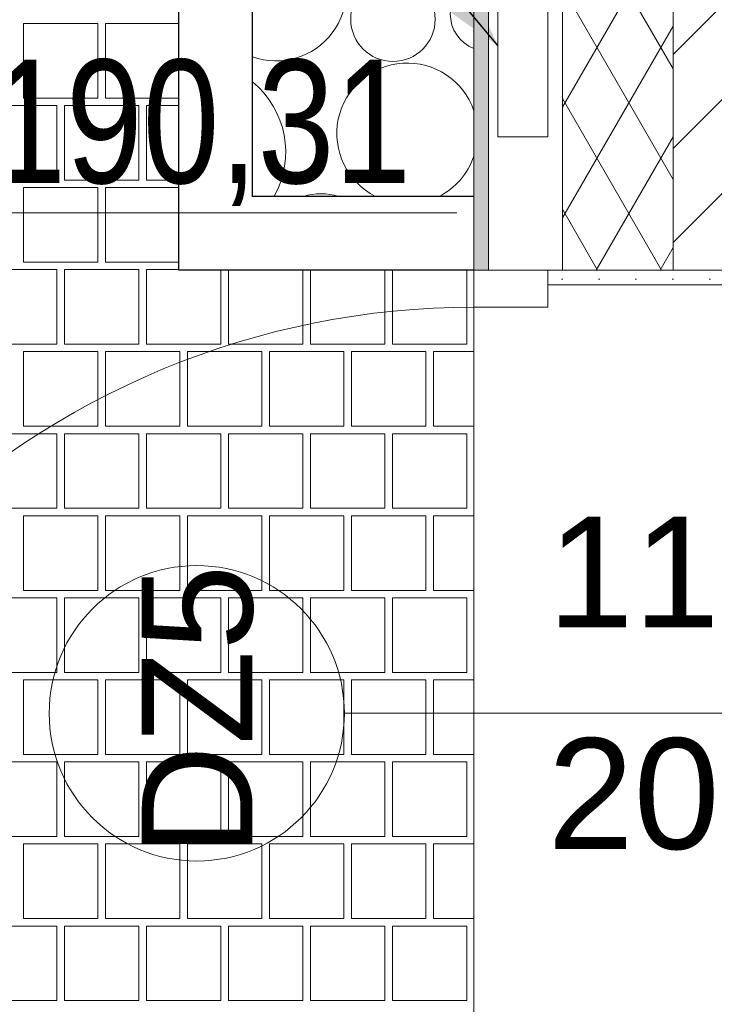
# Model space of a CAD drawing. Header units: millimetres. Extents: x -126271 to -88962, y -179170 to 5194.
# Tile 18 of 66: x -122935 to -121994, y -97371 to -96037. Entities that reach past the tile are written whole.
import ezdxf

# ---------------------------------------------------------------- set-up
doc = ezdxf.new("R2010")
doc.units = ezdxf.units.MM
doc.header["$MEASUREMENT"] = 0
for name, color, linetype, lineweight in [('Nowe_0_Nr_pióra__21', 7, 'Continuous', 20), ('Nowe_2D - Rysunki i Obrazki_Nr_pióra__22', 8, 'Continuous', 25), ('Nowe_Drzwi Archicad_Nr_pióra__3', 7, 'Continuous', 13), ('Nowe_Konstrukcja - Ściany zew_Nr_pióra__21', 7, 'Continuous', 20), ('Nowe_Konstrukcja - Ściany zew_Nr_pióra__3', 7, 'Continuous', 13), ('Nowe_Tabelka_Nr_pióra__3', 7, 'Continuous', 13), ('Nowe_Wymiarowanie - Ogólne_Nr_pióra__42', 8, 'Continuous', 25), ('Nowe_Znaczniki drzwi Archicada_Nr_pióra__2', 8, 'Continuous', 15), ('Nowe_Znaczniki drzwi Archicada_Nr_pióra__7', 7, 'Continuous', 35)]:
    doc.layers.add(name, color=color, linetype=linetype, lineweight=lineweight)
for name, color, linetype, lineweight, true_color in [('Nowe_2D - Rysunki i Obrazki_Nr_pióra__105', 7, 'Continuous', 13, 0xcccccc), ('Nowe_2D - Rysunki i Obrazki_Nr_pióra__61', 7, 'Continuous', 18, 0x6a6a6a), ('Nowe_Konstrukcja - Ściany zew_Nr_pióra__105', 7, 'Continuous', 13, 0xcccccc), ('Nowe_Konstrukcja - Ściany zew_Nr_pióra__23', 7, 'Continuous', 13, 0x858585), ('Nowe_Opisy - Etykiety_Nr_pióra__81', 7, 'Continuous', 13, 0x6a6a6a), ('Nowe_Wymiarowanie - Ogólne_Nr_pióra__81', 7, 'Continuous', 13, 0x6a6a6a), ('Nowe_Znaczniki drzwi Archicada_Nr_pióra__81', 7, 'Continuous', 13, 0x6a6a6a)]:
    doc.layers.add(name, color=color, linetype=linetype, lineweight=lineweight, true_color=true_color)
for name, color, linetype in [('Nowe_Konstrukcja - Ściany zew', 7, 'Continuous'), ('Nowe_Wymiarowanie - Ogólne', 7, 'Continuous'), ('Nowe_Znaczniki drzwi Archicada', 7, 'Continuous')]:
    doc.layers.add(name, color=color, linetype=linetype)
doc.styles.add('STYL_AUTOMATYCZNY_1', font='arial.ttf')
doc.styles.add('STYL_AUTOMATYCZNY_3', font='arial.ttf', dxfattribs={"width": 0.8})
doc.dimstyles.new('STYL_AUTOMATYCZNY__2', dxfattribs={"dimtxt": 150, "dimasz": 47.5, "dimexe": 0.18, "dimexo": 0.0625, "dimgap": 0, "dimtad": 1, "dimtih": 1, "dimtoh": 1, "dimdec": 0, "dimlfac": 0.1, "dimzin": 0, "dimdsep": 46, "dimtxsty": 'STYL_AUTOMATYCZNY_1', "dimblk": 'ARROWHEAD_6', "dimblk1": 'ARROWHEAD_6', "dimblk2": 'ARROWHEAD_6', "dimcen": 0.09, "dimse1": 1, "dimse2": 1, "dimclrd": 256, "dimclre": 256, "dimclrt": 8, "dimazin": 0, "dimtfac": 1, "dimtdec": 4, "dimtmove": 2, "dimatfit": 3, "dimfxl": 0, "dimtolj": 1, "dimtzin": 0, "dimarcsym": 0})
doc.dimstyles.new('STYL_AUTOMATYCZNY__3', dxfattribs={"dimtxt": 150, "dimasz": 47.5, "dimexe": 0.18, "dimexo": 0.0625, "dimgap": 0, "dimtad": 1, "dimdec": 0, "dimlfac": 0.1, "dimzin": 0, "dimdsep": 46, "dimtxsty": 'STYL_AUTOMATYCZNY_1', "dimblk": 'ARROWHEAD_6', "dimblk1": 'ARROWHEAD_6', "dimblk2": 'ARROWHEAD_6', "dimcen": 0.09, "dimse1": 1, "dimse2": 1, "dimclrd": 256, "dimclre": 256, "dimclrt": 8, "dimazin": 0, "dimtfac": 1, "dimtdec": 4, "dimtmove": 0, "dimatfit": 3, "dimfxl": 0, "dimtolj": 1, "dimtzin": 0, "dimarcsym": 0})
doc.dimstyles.new('STYL_AUTOMATYCZNY__6', dxfattribs={"dimtxt": 0.18, "dimasz": 182.4, "dimexe": 0.18, "dimexo": 0.0625, "dimgap": 0, "dimtad": 0, "dimtih": 1, "dimtoh": 1, "dimdec": 4, "dimzin": 0, "dimdsep": 46, "dimcen": 0.09, "dimadec": 0, "dimazin": 0, "dimtfac": 1, "dimtdec": 4, "dimtmove": 0, "dimatfit": 3, "dimldrblk": 'ARROWHEAD_5', "dimfxl": 0, "dimtolj": 1, "dimtzin": 0, "dimarcsym": 0})
pattern_1 = [(45, (0, 0), (-63.63961, 63.63961), [])]

# ---------------------------------------------------------------- blocks, each defined once
blk = doc.blocks.new('*X72')
at = {"layer": 'Nowe_Konstrukcja - Ściany zew_Nr_pióra__105', "color": 254, "linetype": 'Continuous', "lineweight": 13, "true_color": 0xcccccc}
blk.add_circle((-122429.1, -96036.8), 57.2, dxfattribs=at)
for centre, radius, start, end in [((-122587.2, -95998.6), 94.6, 250.0089, 109.9911), ((-122301.4, -96029.7), 50.1, 111.1121, 248.8879), ((-122409.8, -96191.5), 95.4, 18.9014, 243.1224), ((-122696.9, -96216.4), 122.4, 330.5511, 50.7876), ((-122409.8, -96191.5), 95.4, 296.8776, 341.0986), ((-122526.7, -96358.3), 85.1, 73.6185, 106.3815)]:
    blk.add_arc(centre, radius, start, end, dxfattribs=at)
blk = doc.blocks.new('Wypełnienie_3_1', base_point=(0, 0))
at = {"layer": 'Nowe_Konstrukcja - Ściany zew_Nr_pióra__3', "color": 7, "linetype": 'Continuous', "lineweight": 13, "flags": 128}
blk.add_lwpolyline([(-122619.5, -94853.7), (-122619.5, -96276.6), (-122319.5, -96276.6), (-122319.5, -96008.9), (-122319.5, -91366.6), (-122319.5, -90996.6), (-121039.5, -90996.6), (-121039.5, -91476.6), (-121039.5, -91576.6), (-117775.3, -91576.6), (-117775.3, -91476.6), (-112435.3, -91476.6), (-112435.3, -90866.6), (-122619.5, -90866.6), (-122619.5, -91801.6)], close=True, dxfattribs=at)
at = {"layer": 'Nowe_Konstrukcja - Ściany zew_Nr_pióra__105', "color": 254, "linetype": 'Continuous', "lineweight": 13, "true_color": 0xcccccc}
blk.add_blockref('*X72', (0, 0), dxfattribs=at)
blk = doc.blocks.new('*X78')
at = {"layer": 'Nowe_2D - Rysunki i Obrazki_Nr_pióra__105', "color": 254, "linetype": 'Continuous', "lineweight": 13, "true_color": 0xcccccc}
for p, q in [((-122929.9, -96143.5), (-122929.9, -96042.5)), ((-122929.9, -96042.5), (-122879.4, -96042.5)), ((-122828.9, -96042.5), (-122879.4, -96042.5)), ((-122828.9, -96143.5), (-122828.9, -96042.5)), ((-122719.5, -96042.5), (-122818.8, -96042.5)), ((-122818.8, -96042.5), (-122818.8, -96143.5)), ((-122879.4, -96143.5), (-122929.9, -96143.5)), ((-122879.4, -96143.5), (-122828.9, -96143.5)), ((-122818.8, -96143.5), (-122719.5, -96143.5)), ((-122884.4, -96153.6), (-122985.4, -96153.6)), ((-122884.4, -96254.6), (-122884.4, -96153.6)), ((-122773.3, -96153.6), (-122874.3, -96153.6)), ((-122874.3, -96153.6), (-122874.3, -96254.6)), ((-122773.3, -96254.6), (-122773.3, -96153.6)), ((-122719.5, -96153.6), (-122763.2, -96153.6)), ((-122763.2, -96153.6), (-122763.2, -96254.6)), ((-122985.4, -96254.6), (-122884.4, -96254.6)), ((-122874.3, -96254.6), (-122773.3, -96254.6)), ((-122763.2, -96254.6), (-122719.5, -96254.6)), ((-122929.9, -96365.7), (-122929.9, -96264.7)), ((-122929.9, -96264.7), (-122879.4, -96264.7)), ((-122828.9, -96264.7), (-122879.4, -96264.7)), ((-122828.9, -96365.7), (-122828.9, -96264.7)), ((-122719.5, -96264.7), (-122818.8, -96264.7)), ((-122818.8, -96264.7), (-122818.8, -96365.7)), ((-122884.4, -96375.8), (-122985.4, -96375.8)), ((-122879.4, -96365.7), (-122929.9, -96365.7)), ((-122884.4, -96476.8), (-122884.4, -96375.8)), ((-122879.4, -96365.7), (-122828.9, -96365.7)), ((-122773.3, -96375.8), (-122874.3, -96375.8)), ((-122874.3, -96375.8), (-122874.3, -96476.8)), ((-122818.8, -96365.7), (-122719.5, -96365.7)), ((-122773.3, -96476.8), (-122773.3, -96375.8)), ((-122719.5, -96375.8), (-122763.2, -96375.8)), ((-122763.2, -96375.8), (-122763.2, -96476.8)), ((-122662.2, -96476.8), (-122662.2, -96376.6)), ((-122652.1, -96376.6), (-122652.1, -96476.8)), ((-122551.1, -96476.8), (-122551.1, -96376.6)), ((-122541, -96376.6), (-122541, -96476.8)), ((-122440, -96476.8), (-122440, -96376.6)), ((-122429.9, -96376.6), (-122429.9, -96476.8)), ((-122328.9, -96476.8), (-122328.9, -96376.6)), ((-122985.4, -96476.8), (-122884.4, -96476.8)), ((-122874.3, -96476.8), (-122773.3, -96476.8)), ((-122763.2, -96476.8), (-122662.2, -96476.8)), ((-122652.1, -96476.8), (-122551.1, -96476.8)), ((-122541, -96476.8), (-122440, -96476.8)), ((-122429.9, -96476.8), (-122328.9, -96476.8)), ((-122929.9, -96587.9), (-122929.9, -96486.9)), ((-122929.9, -96486.9), (-122879.4, -96486.9)), ((-122828.9, -96486.9), (-122879.4, -96486.9)), ((-122828.9, -96587.9), (-122828.9, -96486.9)), ((-122717.8, -96486.9), (-122818.8, -96486.9)), ((-122818.8, -96486.9), (-122818.8, -96587.9)), ((-122717.8, -96587.9), (-122717.8, -96486.9)), ((-122707.7, -96587.9), (-122707.7, -96486.9)), ((-122707.7, -96486.9), (-122657.2, -96486.9)), ((-122606.7, -96486.9), (-122657.2, -96486.9)), ((-122606.7, -96587.9), (-122606.7, -96486.9)), ((-122495.6, -96486.9), (-122596.6, -96486.9)), ((-122596.6, -96486.9), (-122596.6, -96587.9)), ((-122495.6, -96587.9), (-122495.6, -96486.9)), ((-122485.5, -96587.9), (-122485.5, -96486.9)), ((-122485.5, -96486.9), (-122435, -96486.9)), ((-122384.5, -96486.9), (-122435, -96486.9)), ((-122384.5, -96587.9), (-122384.5, -96486.9)), ((-122319.5, -96486.9), (-122374.4, -96486.9)), ((-122374.4, -96486.9), (-122374.4, -96587.9)), ((-122879.4, -96587.9), (-122929.9, -96587.9)), ((-122879.4, -96587.9), (-122828.9, -96587.9)), ((-122818.8, -96587.9), (-122717.8, -96587.9)), ((-122657.2, -96587.9), (-122707.7, -96587.9)), ((-122657.2, -96587.9), (-122606.7, -96587.9)), ((-122596.6, -96587.9), (-122495.6, -96587.9)), ((-122435, -96587.9), (-122485.5, -96587.9)), ((-122435, -96587.9), (-122384.5, -96587.9)), ((-122374.4, -96587.9), (-122319.5, -96587.9)), ((-122884.4, -96598), (-122985.4, -96598)), ((-122884.4, -96699), (-122884.4, -96598)), ((-122773.3, -96598), (-122874.3, -96598)), ((-122874.3, -96598), (-122874.3, -96699)), ((-122773.3, -96699), (-122773.3, -96598)), ((-122662.2, -96598), (-122763.2, -96598)), ((-122763.2, -96598), (-122763.2, -96699)), ((-122662.2, -96699), (-122662.2, -96598)), ((-122551.1, -96598), (-122652.1, -96598)), ((-122652.1, -96598), (-122652.1, -96699)), ((-122551.1, -96699), (-122551.1, -96598)), ((-122440, -96598), (-122541, -96598)), ((-122541, -96598), (-122541, -96699)), ((-122440, -96699), (-122440, -96598)), ((-122328.9, -96598), (-122429.9, -96598)), ((-122429.9, -96598), (-122429.9, -96699)), ((-122328.9, -96699), (-122328.9, -96598)), ((-122985.4, -96699), (-122884.4, -96699)), ((-122929.9, -96810.1), (-122929.9, -96709.1)), ((-122929.9, -96709.1), (-122879.4, -96709.1)), ((-122828.9, -96709.1), (-122879.4, -96709.1)), ((-122874.3, -96699), (-122773.3, -96699)), ((-122828.9, -96810.1), (-122828.9, -96709.1)), ((-122717.8, -96709.1), (-122818.8, -96709.1)), ((-122818.8, -96709.1), (-122818.8, -96810.1)), ((-122763.2, -96699), (-122662.2, -96699)), ((-122717.8, -96810.1), (-122717.8, -96709.1)), ((-122707.7, -96810.1), (-122707.7, -96709.1)), ((-122707.7, -96709.1), (-122657.2, -96709.1)), ((-122606.7, -96709.1), (-122657.2, -96709.1)), ((-122652.1, -96699), (-122551.1, -96699)), ((-122606.7, -96810.1), (-122606.7, -96709.1)), ((-122495.6, -96709.1), (-122596.6, -96709.1)), ((-122596.6, -96709.1), (-122596.6, -96810.1)), ((-122541, -96699), (-122440, -96699)), ((-122495.6, -96810.1), (-122495.6, -96709.1)), ((-122485.5, -96810.1), (-122485.5, -96709.1)), ((-122485.5, -96709.1), (-122435, -96709.1)), ((-122384.5, -96709.1), (-122435, -96709.1)), ((-122429.9, -96699), (-122328.9, -96699)), ((-122384.5, -96810.1), (-122384.5, -96709.1)), ((-122319.5, -96709.1), (-122374.4, -96709.1)), ((-122374.4, -96709.1), (-122374.4, -96810.1)), ((-122879.4, -96810.1), (-122929.9, -96810.1)), ((-122879.4, -96810.1), (-122828.9, -96810.1)), ((-122818.8, -96810.1), (-122717.8, -96810.1)), ((-122657.2, -96810.1), (-122707.7, -96810.1)), ((-122657.2, -96810.1), (-122606.7, -96810.1)), ((-122596.6, -96810.1), (-122495.6, -96810.1)), ((-122435, -96810.1), (-122485.5, -96810.1)), ((-122435, -96810.1), (-122384.5, -96810.1)), ((-122374.4, -96810.1), (-122319.5, -96810.1)), ((-122884.4, -96820.2), (-122985.4, -96820.2)), ((-122884.4, -96921.2), (-122884.4, -96820.2)), ((-122773.3, -96820.2), (-122874.3, -96820.2)), ((-122874.3, -96820.2), (-122874.3, -96921.2)), ((-122773.3, -96921.2), (-122773.3, -96820.2)), ((-122662.2, -96820.2), (-122763.2, -96820.2)), ((-122763.2, -96820.2), (-122763.2, -96921.2)), ((-122662.2, -96921.2), (-122662.2, -96820.2)), ((-122551.1, -96820.2), (-122652.1, -96820.2)), ((-122652.1, -96820.2), (-122652.1, -96921.2)), ((-122551.1, -96921.2), (-122551.1, -96820.2)), ((-122440, -96820.2), (-122541, -96820.2)), ((-122541, -96820.2), (-122541, -96921.2)), ((-122440, -96921.2), (-122440, -96820.2)), ((-122328.9, -96820.2), (-122429.9, -96820.2)), ((-122429.9, -96820.2), (-122429.9, -96921.2)), ((-122328.9, -96921.2), (-122328.9, -96820.2)), ((-122985.4, -96921.2), (-122884.4, -96921.2)), ((-122874.3, -96921.2), (-122773.3, -96921.2)), ((-122763.2, -96921.2), (-122662.2, -96921.2)), ((-122652.1, -96921.2), (-122551.1, -96921.2)), ((-122541, -96921.2), (-122440, -96921.2)), ((-122429.9, -96921.2), (-122328.9, -96921.2)), ((-122929.9, -97032.3), (-122929.9, -96931.3)), ((-122929.9, -96931.3), (-122879.4, -96931.3)), ((-122828.9, -96931.3), (-122879.4, -96931.3)), ((-122828.9, -97032.3), (-122828.9, -96931.3)), ((-122717.8, -96931.3), (-122818.8, -96931.3)), ((-122818.8, -96931.3), (-122818.8, -97032.3)), ((-122717.8, -97032.3), (-122717.8, -96931.3)), ((-122707.7, -97032.3), (-122707.7, -96931.3)), ((-122707.7, -96931.3), (-122657.2, -96931.3)), ((-122606.7, -96931.3), (-122657.2, -96931.3)), ((-122606.7, -97032.3), (-122606.7, -96931.3)), ((-122495.6, -96931.3), (-122596.6, -96931.3)), ((-122596.6, -96931.3), (-122596.6, -97032.3)), ((-122495.6, -97032.3), (-122495.6, -96931.3)), ((-122485.5, -97032.3), (-122485.5, -96931.3)), ((-122485.5, -96931.3), (-122435, -96931.3)), ((-122384.5, -96931.3), (-122435, -96931.3)), ((-122384.5, -97032.3), (-122384.5, -96931.3)), ((-122319.5, -96931.3), (-122374.4, -96931.3)), ((-122374.4, -96931.3), (-122374.4, -97032.3)), ((-122884.4, -97042.4), (-122985.4, -97042.4)), ((-122879.4, -97032.3), (-122929.9, -97032.3)), ((-122884.4, -97143.4), (-122884.4, -97042.4)), ((-122879.4, -97032.3), (-122828.9, -97032.3)), ((-122773.3, -97042.4), (-122874.3, -97042.4)), ((-122874.3, -97042.4), (-122874.3, -97143.4)), ((-122818.8, -97032.3), (-122717.8, -97032.3)), ((-122773.3, -97143.4), (-122773.3, -97042.4)), ((-122662.2, -97042.4), (-122763.2, -97042.4)), ((-122763.2, -97042.4), (-122763.2, -97143.4)), ((-122657.2, -97032.3), (-122707.7, -97032.3)), ((-122662.2, -97143.4), (-122662.2, -97042.4)), ((-122657.2, -97032.3), (-122606.7, -97032.3)), ((-122551.1, -97042.4), (-122652.1, -97042.4)), ((-122652.1, -97042.4), (-122652.1, -97143.4)), ((-122596.6, -97032.3), (-122495.6, -97032.3)), ((-122551.1, -97143.4), (-122551.1, -97042.4)), ((-122440, -97042.4), (-122541, -97042.4)), ((-122541, -97042.4), (-122541, -97143.4)), ((-122435, -97032.3), (-122485.5, -97032.3)), ((-122440, -97143.4), (-122440, -97042.4)), ((-122435, -97032.3), (-122384.5, -97032.3)), ((-122328.9, -97042.4), (-122429.9, -97042.4)), ((-122429.9, -97042.4), (-122429.9, -97143.4)), ((-122374.4, -97032.3), (-122319.5, -97032.3)), ((-122328.9, -97143.4), (-122328.9, -97042.4)), ((-122985.4, -97143.4), (-122884.4, -97143.4)), ((-122874.3, -97143.4), (-122773.3, -97143.4)), ((-122763.2, -97143.4), (-122662.2, -97143.4)), ((-122652.1, -97143.4), (-122551.1, -97143.4)), ((-122541, -97143.4), (-122440, -97143.4)), ((-122429.9, -97143.4), (-122328.9, -97143.4)), ((-122929.9, -97254.5), (-122929.9, -97153.5)), ((-122929.9, -97153.5), (-122879.4, -97153.5)), ((-122828.9, -97153.5), (-122879.4, -97153.5)), ((-122828.9, -97254.5), (-122828.9, -97153.5)), ((-122717.8, -97153.5), (-122818.8, -97153.5)), ((-122818.8, -97153.5), (-122818.8, -97254.5)), ((-122717.8, -97254.5), (-122717.8, -97153.5)), ((-122707.7, -97254.5), (-122707.7, -97153.5)), ((-122707.7, -97153.5), (-122657.2, -97153.5)), ((-122606.7, -97153.5), (-122657.2, -97153.5)), ((-122606.7, -97254.5), (-122606.7, -97153.5)), ((-122495.6, -97153.5), (-122596.6, -97153.5)), ((-122596.6, -97153.5), (-122596.6, -97254.5)), ((-122495.6, -97254.5), (-122495.6, -97153.5)), ((-122485.5, -97254.5), (-122485.5, -97153.5)), ((-122485.5, -97153.5), (-122435, -97153.5)), ((-122384.5, -97153.5), (-122435, -97153.5)), ((-122384.5, -97254.5), (-122384.5, -97153.5)), ((-122319.5, -97153.5), (-122374.4, -97153.5)), ((-122374.4, -97153.5), (-122374.4, -97254.5)), ((-122879.4, -97254.5), (-122929.9, -97254.5)), ((-122879.4, -97254.5), (-122828.9, -97254.5)), ((-122818.8, -97254.5), (-122717.8, -97254.5)), ((-122657.2, -97254.5), (-122707.7, -97254.5)), ((-122657.2, -97254.5), (-122606.7, -97254.5)), ((-122596.6, -97254.5), (-122495.6, -97254.5)), ((-122435, -97254.5), (-122485.5, -97254.5)), ((-122435, -97254.5), (-122384.5, -97254.5)), ((-122374.4, -97254.5), (-122319.5, -97254.5)), ((-122884.4, -97264.6), (-122985.4, -97264.6)), ((-122884.4, -97365.6), (-122884.4, -97264.6)), ((-122773.3, -97264.6), (-122874.3, -97264.6)), ((-122874.3, -97264.6), (-122874.3, -97365.6)), ((-122773.3, -97365.6), (-122773.3, -97264.6)), ((-122662.2, -97264.6), (-122763.2, -97264.6)), ((-122763.2, -97264.6), (-122763.2, -97365.6)), ((-122662.2, -97365.6), (-122662.2, -97264.6)), ((-122551.1, -97264.6), (-122652.1, -97264.6)), ((-122652.1, -97264.6), (-122652.1, -97365.6)), ((-122551.1, -97365.6), (-122551.1, -97264.6)), ((-122440, -97264.6), (-122541, -97264.6)), ((-122541, -97264.6), (-122541, -97365.6)), ((-122440, -97365.6), (-122440, -97264.6)), ((-122328.9, -97264.6), (-122429.9, -97264.6)), ((-122429.9, -97264.6), (-122429.9, -97365.6)), ((-122328.9, -97365.6), (-122328.9, -97264.6)), ((-122985.4, -97365.6), (-122884.4, -97365.6)), ((-122874.3, -97365.6), (-122773.3, -97365.6)), ((-122763.2, -97365.6), (-122662.2, -97365.6)), ((-122652.1, -97365.6), (-122551.1, -97365.6)), ((-122541, -97365.6), (-122440, -97365.6)), ((-122429.9, -97365.6), (-122328.9, -97365.6))]:
    blk.add_line(p, q, dxfattribs=at)
blk = doc.blocks.new('Wypełnienie_6_1', base_point=(0, 0))
at = {"layer": 'Nowe_2D - Rysunki i Obrazki_Nr_pióra__61', "color": 251, "linetype": 'Continuous', "lineweight": 18, "true_color": 0x6a6a6a, "flags": 128}
blk.add_lwpolyline([(-122719.5, -104256.6), (-120658.6, -104256.6), (-120658.6, -103756.6), (-107467.6, -103756.6), (-107467.6, -103356.6), (-105967.6, -103356.6), (-105967.6, -103756.6), (-97100.3, -103756.6), (-97100.3, -104256.6), (-95039.5, -104256.6), (-95039.5, -102678.1), (-93589.5, -102678.1), (-93589.5, -101178.1), (-95039.5, -101178.1), (-95039.5, -90766.6), (-106019.5, -90766.6), (-106019.5, -90866.6), (-111739.5, -90866.6), (-111739.5, -90766.6), (-122719.5, -90766.6), (-122719.5, -96376.6), (-122319.5, -96376.6), (-122319.5, -97574.9), (-122719.5, -97574.9)], close=True, dxfattribs=at)
at = {"layer": 'Nowe_2D - Rysunki i Obrazki_Nr_pióra__105', "color": 254, "linetype": 'Continuous', "lineweight": 13, "true_color": 0xcccccc}
blk.add_blockref('*X78', (0, 0), dxfattribs=at)
blk = doc.blocks.new('Ściana_28_1', base_point=(-121929.5, -91986.6))
at = {"layer": 'Nowe_Konstrukcja - Ściany zew_Nr_pióra__23', "linetype": 'Continuous', "lineweight": 0, "true_color": 0xdfdfdf}
blk.add_hatch(color=254, dxfattribs=at).paths.add_polyline_path([(-122319.5, -91986.6), (-122319.5, -96376.6), (-122299.5, -96376.6), (-122299.5, -91986.6)])
at = {"layer": 'Nowe_Konstrukcja - Ściany zew_Nr_pióra__23', "linetype": 'Continuous', "lineweight": 13, "true_color": 0x858585}
h = blk.add_hatch(dxfattribs=at)
h.set_pattern_fill('Izolacja_miękka_0001', color=252, style=0, pattern_type=2)
h.set_pattern_definition([(60, (0, 0), (-64.951905, 37.5), []), (120, (0, 0), (64.951905, 37.5), [])])
h.paths.add_polyline_path([(-122199.5, -91986.6), (-122199.5, -96376.6), (-122049.5, -96376.6), (-122049.5, -91986.6)])
h = blk.add_hatch(dxfattribs=at)
h.set_pattern_fill('Bloczki_ceramiczne_0001', color=252, style=0, pattern_type=2)
h.set_pattern_definition(pattern_1)
h.paths.add_polyline_path([(-121809.5, -96126.6), (-121809.5, -96006.6), (-122049.5, -96006.6), (-122049.5, -96126.6)])
h = blk.add_hatch(dxfattribs=at)
h.set_pattern_fill('Bloczki_ceramiczne_0001', color=252, style=0, pattern_type=2)
h.set_pattern_definition(pattern_1)
h.paths.add_polyline_path([(-122049.5, -96126.6), (-122049.5, -96376.6), (-121809.5, -96376.6), (-121809.5, -96126.6)])
at = {"layer": 'Nowe_Konstrukcja - Ściany zew_Nr_pióra__21', "color": 7, "linetype": 'Continuous', "lineweight": 20, "flags": 128}
blk.add_lwpolyline([(-122319.5, -91986.6), (-122319.5, -96376.6)], dxfattribs=at)
at = {"layer": 'Nowe_Konstrukcja - Ściany zew_Nr_pióra__3', "color": 7, "linetype": 'Continuous', "lineweight": 13}
for p, q in [((-122299.5, -91986.6), (-122299.5, -96376.6)), ((-122199.5, -91986.6), (-122199.5, -96376.6)), ((-122049.5, -96006.6), (-122049.5, -96126.6)), ((-122049.5, -96126.6), (-122049.5, -96376.6))]:
    blk.add_line(p, q, dxfattribs=at)
blk = doc.blocks.new('Drzwi 27_9')
at = {"layer": 'Nowe_Drzwi Archicad_Nr_pióra__3', "color": 7, "linetype": 'Continuous', "lineweight": 13}
for p, q in [((510, 1020), (510, 1100)), ((510, 1100), (550, 1100)), ((550, 1100), (550, 1020)), ((550, 1020), (510, 1020)), ((530, 1020), (530, 80)), ((510, 0), (510, 80)), ((510, 80), (550, 80)), ((550, 80), (550, 0)), ((-550, 0), (-600, 0)), ((-600, 0), (-600, -100)), ((-600, 0), (-600, -20)), ((-600, 0), (-600, -20)), ((-550, -100), (-550, 0)), ((550, 0), (510, 0)), ((600, 0), (550, 0)), ((550, 0), (550, -100)), ((600, -100), (600, 0)), ((600, 0), (600, -20)), ((600, 0), (600, -20)), ((-600, -20), (-600, -100)), ((-600, -20), (-600, -100)), ((600, -20), (600, -100)), ((600, -20), (600, -100)), ((-600, -100), (-550, -100)), ((-580, -100), (-580, -530)), ((550, -100), (600, -100)), ((580, -100), (580, -530)), ((-600, -530), (-580, -530)), ((600, -530), (580, -530))]:
    blk.add_line(p, q, dxfattribs=at)
at = {"layer": 'Nowe_Drzwi Archicad_Nr_pióra__3', "color": 7, "linetype": 'Continuous', "lineweight": 13, "flags": 128}
for points in [[(530, 1020), (530, 80), (510, 80), (510, 1020)], [(550, 1020), (550, 80), (530, 80), (530, 1020)]]:
    blk.add_lwpolyline(points, close=True, dxfattribs=at)
at = {"layer": 'Nowe_Drzwi Archicad_Nr_pióra__3', "color": 7, "linetype": 'Continuous', "lineweight": 13}
blk.add_arc((550, 0), 1100, 90, 180, dxfattribs=at)
blk = doc.blocks.new('Znacznik D 27_25')
at = {"layer": 'Nowe_Znaczniki drzwi Archicada_Nr_pióra__2', "color": 8, "linetype": 'Continuous', "lineweight": 15, "flags": 128}
blk.add_lwpolyline([(-200, -905.5, 1), (200, -905.5, 1)], format="xyb", close=True, dxfattribs=at)
at = {"layer": 'Nowe_Znaczniki drzwi Archicada_Nr_pióra__81', "color": 251, "linetype": 'Continuous', "lineweight": 13, "true_color": 0x6a6a6a}
blk.add_line((0, -705.5), (0, 300), dxfattribs=at)
at = {"layer": 'Nowe_Znaczniki drzwi Archicada_Nr_pióra__7', "color": 7, "lineweight": 35, "char_height": 150, "attachment_point": 7, "style": 'STYL_AUTOMATYCZNY_1'}
for s, insert, rotation in [('\\A1;{\\pql;\\pt0;\\fArial|b0|i0|c238|p0;\\W1.000000;110\\fArial|b0|i0|c238|p0;\\W1.000000;\\A1{\\H.66x;\\S^  ;}\\fArial|b0|i0|c238|p0;\\W1.000000;\\fArial|b0|i0|c238|p0;\\W1.000000;}', (-72.5, -430), 90), ('\\A1;{\\pql;\\pt0;\\fArial|b0|i0|c238|p0;\\W1.000000;205\\fArial|b0|i0|c238|p0;\\W1.000000;\\A1{\\H.66x;\\S^  ;}\\fArial|b0|i0|c238|p0;\\W1.000000;\\fArial|b0|i0|c238|p0;\\W1.000000;}', (227.5, -430), 90), ('\\A1;{\\pql;\\pt0;\\fArial|b0|i0|c238|p0;\\W1.000000;DZ5\\fArial|b0|i0|c238|p0;\\W1.000000;\\fArial|b0|i0|c238|p0;\\W1.000000;\\fArial|b0|i0|c238|p0;\\W1.000000;}', (194.3, -827.9), 180)]:
    blk.add_mtext(s, dxfattribs=dict(at, insert=insert, rotation=rotation))
blk = doc.blocks.new('Ściana_48_1', base_point=(-121929.5, -96376.6))
at = {"layer": 'Nowe_Konstrukcja - Ściany zew_Nr_pióra__23', "linetype": 'Continuous', "lineweight": 13, "true_color": 0x858585}
h = blk.add_hatch(dxfattribs=at)
h.set_pattern_fill('Tynk_0001', color=252, style=0, pattern_type=2)
h.set_pattern_definition([(0, (0, 0), (0, 86.60254), [0, -50]), (0, (25, 43.3), (0, 86.60254), [0, -50])])
h.paths.add_polyline_path([(-121789.5, -96376.6), (-121809.5, -96376.6), (-122219.5, -96376.6), (-122219.5, -96396.6), (-121789.5, -96396.6)])
at = {"layer": 'Nowe_Konstrukcja - Ściany zew_Nr_pióra__21', "color": 7, "linetype": 'Continuous', "lineweight": 20}
for p, q in [((-122319.5, -96376.6), (-122299.5, -96376.6)), ((-122299.5, -96376.6), (-122219.5, -96376.6)), ((-122219.5, -96376.6), (-122219.5, -96396.6)), ((-122219.5, -96396.6), (-121789.5, -96396.6))]:
    blk.add_line(p, q, dxfattribs=at)
at = {"layer": 'Nowe_Konstrukcja - Ściany zew_Nr_pióra__3', "color": 7, "linetype": 'Continuous', "lineweight": 13}
blk.add_line((-121809.5, -96376.6), (-122219.5, -96376.6), dxfattribs=at)
at = {"layer": 'Nowe_Drzwi Archicad_Nr_pióra__3', "color": 7, "linetype": 'Continuous', "lineweight": 13, "xscale": -1, "zscale": 1000, "rotation": 89.99999999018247}
blk.add_blockref('Drzwi 27_9', (-122319.5, -96976.6), dxfattribs=at)
at = {"layer": 'Nowe_Znaczniki drzwi Archicada', "color": 251, "lineweight": 13, "true_color": 0x6a6a6a, "rotation": 270}
blk.add_blockref('Znacznik D 27_25', (-121789.5, -96976.6), dxfattribs=at)
blk = doc.blocks.new('*D293')
at = {"layer": 'Nowe_Wymiarowanie - Ogólne_Nr_pióra__81', "color": 251, "linetype": 'Continuous', "lineweight": 13, "true_color": 0x6a6a6a}
for p, q in [((-122049.5, -102592.4), (-122049.5, -102498.6)), ((-121809.5, -102592.4), (-121809.5, -102498.6)), ((-122024.5, -102520.5), (-122074.5, -102570.5)), ((-121784.5, -102520.5), (-121834.5, -102570.5)), ((-122087, -102545.5), (-122049.5, -102545.5)), ((-122049.5, -102545.5), (-121809.5, -102545.5))]:
    blk.add_line(p, q, dxfattribs=at)
blk = doc.blocks.new('ARROWHEAD_6')
at = {"color": 0, "linetype": 'Continuous', "lineweight": 0}
for p, q in [((-0.5, -0.5), (0.5, 0.5)), ((0, 0), (-1, 0))]:
    blk.add_line(p, q, dxfattribs=at)
blk = doc.blocks.new('*D369')
at = {"layer": 'Nowe_Wymiarowanie - Ogólne_Nr_pióra__81', "color": 251, "linetype": 'Continuous', "lineweight": 13, "true_color": 0x6a6a6a}
for p, q in [((-124546.5, -90959.1), (-124546.5, -90996.6)), ((-124521.5, -91021.6), (-124571.5, -90971.6)), ((-124593.4, -90996.6), (-124499.7, -90996.6)), ((-124546.5, -90996.6), (-124546.5, -96376.6)), ((-124521.5, -96401.6), (-124571.5, -96351.6)), ((-124593.4, -96376.6), (-124499.7, -96376.6)), ((-124546.5, -96376.6), (-124546.5, -97576.6))]:
    blk.add_line(p, q, dxfattribs=at)
at = {"layer": 'Nowe_Wymiarowanie - Ogólne_Nr_pióra__42', "color": 8, "lineweight": 25, "insert": (-124576.5, -93858.2), "char_height": 150, "attachment_point": 7, "rotation": 90, "style": 'STYL_AUTOMATYCZNY_1'}
blk.add_mtext('\\A1;{\\pql;\\fArial|b0|i0|c238|p0;\\W1.000000;538}', dxfattribs=at)
blk = doc.blocks.new('*D370')
at = {"layer": 'Nowe_Wymiarowanie - Ogólne_Nr_pióra__81', "color": 251, "linetype": 'Continuous', "lineweight": 13, "true_color": 0x6a6a6a}
for p, q in [((-124521.5, -96401.6), (-124571.5, -96351.6)), ((-124546.5, -96376.6), (-124546.5, -97576.6)), ((-124521.5, -97601.6), (-124571.5, -97551.6)), ((-124593.4, -97576.6), (-124499.7, -97576.6)), ((-124546.5, -97576.6), (-124546.5, -100492.2))]:
    blk.add_line(p, q, dxfattribs=at)
at = {"layer": 'Nowe_Wymiarowanie - Ogólne_Nr_pióra__42', "color": 8, "lineweight": 25, "insert": (-124576.5, -97148.2), "char_height": 150, "attachment_point": 7, "rotation": 90, "style": 'STYL_AUTOMATYCZNY_1'}
blk.add_mtext('\\A1;{\\pql;\\fArial|b0|i0|c238|p0;\\W1.000000;120}', dxfattribs=at)
blk = doc.blocks.new('*D374')
at = {"layer": 'Nowe_Wymiarowanie - Ogólne_Nr_pióra__81', "color": 251, "linetype": 'Continuous', "lineweight": 13, "true_color": 0x6a6a6a}
for p, q in [((-125357.4, -90996.6), (-125357.4, -90959.1)), ((-125332.4, -91021.6), (-125382.4, -90971.6)), ((-125310.6, -90996.6), (-125404.3, -90996.6)), ((-125357.4, -103836.6), (-125357.4, -90996.6)), ((-125382.4, -103811.6), (-125332.4, -103861.6)), ((-125310.6, -103836.6), (-125404.3, -103836.6)), ((-125357.4, -103874.1), (-125357.4, -103836.6))]:
    blk.add_line(p, q, dxfattribs=at)
at = {"layer": 'Nowe_Wymiarowanie - Ogólne_Nr_pióra__42', "color": 8, "lineweight": 25, "insert": (-125387.4, -97674), "char_height": 150, "attachment_point": 7, "rotation": 90, "style": 'STYL_AUTOMATYCZNY_1'}
blk.add_mtext('\\A1;{\\pql;\\fArial|b0|i0|c238|p0;\\W1.000000;1\xa0284}', dxfattribs=at)
blk = doc.blocks.new('ARROWHEAD_5')
at = {"linetype": 'Continuous', "lineweight": 0}
blk.add_hatch(color=0, dxfattribs=at).paths.add_polyline_path([(-1, 0.2679), (0, 0), (-1, -0.2679)])
at = {"color": 0, "linetype": 'Continuous', "lineweight": 0}
blk.add_line((0, 0), (-1, 0), dxfattribs=at)

msp = doc.modelspace()

# ---------------------------------------------------------------- linework, layer by layer
at = {"layer": 'Nowe_0_Nr_pióra__21', "color": 7, "linetype": 'Continuous', "lineweight": 20, "flags": 128}
for points in [[(-122719.5, -96066.6), (-122719.5, -90866.6)], [(-123542.6, -96098.9), (-123542.6, -96498.9), (-123542.6, -96298.9), (-123742.6, -96298.9), (-123542.6, -96498.9), (-123542.6, -96298.9), (-122342.6, -96298.9)]]:
    msp.add_lwpolyline(points, dxfattribs=at)
msp.add_lwpolyline([(-122219.5, -96008.9), (-122287, -96008.9), (-122287, -96196.2), (-122219.5, -96196.2)], close=True, dxfattribs=at)
at = {"layer": 'Nowe_2D - Rysunki i Obrazki_Nr_pióra__22', "color": 8, "linetype": 'Continuous', "lineweight": 25}
for p, q in [((-122319.5, -96276.6), (-122619.5, -96276.6)), ((-122319.5, -96376.6), (-122719.5, -96376.6))]:
    msp.add_line(p, q, dxfattribs=at)
at = {"layer": 'Nowe_2D - Rysunki i Obrazki_Nr_pióra__22', "color": 8, "linetype": 'Continuous', "lineweight": 25, "flags": 128}
for points in [[(-122719.5, -96376.6), (-122719.5, -90766.6), (-111739.5, -90766.6)], [(-122619.5, -96276.6), (-122619.5, -90866.6), (-112435.3, -90866.6)]]:
    msp.add_lwpolyline(points, dxfattribs=at)

# ---------------------------------------------------------------- block references
at = {"layer": 'Nowe_2D - Rysunki i Obrazki_Nr_pióra__105', "color": 254, "linetype": 'Continuous', "lineweight": 13, "true_color": 0xcccccc}
msp.add_blockref('Wypełnienie_6_1', (0, 0), dxfattribs=at)
at = {"layer": 'Nowe_Konstrukcja - Ściany zew', "color": 7, "lineweight": 20}
for name, p in [('Ściana_28_1', (-121929.5, -91986.6)), ('Ściana_48_1', (-121929.5, -96376.6))]:
    msp.add_blockref(name, p, dxfattribs=at)
at = {"layer": 'Nowe_Konstrukcja - Ściany zew_Nr_pióra__105', "color": 254, "linetype": 'Continuous', "lineweight": 13, "true_color": 0xcccccc}
msp.add_blockref('Wypełnienie_3_1', (0, 0), dxfattribs=at)

# ---------------------------------------------------------------- texts
at = {"layer": 'Nowe_Tabelka_Nr_pióra__3', "color": 7, "linetype": 'Continuous', "lineweight": 13, "insert": (-123666.7, -96289.8), "char_height": 167.1876, "attachment_point": 7, "style": 'STYL_AUTOMATYCZNY_3'}
msp.add_mtext('\\A1;{\\pql;\\fArial|b0|i0|c238|p0;\\W0.800000;-  0,0\\fArial|b0|i0|c238|p0;\\W0.800000;1\\fArial|b0|i0|c238|p0;\\W0.800000; =190,3\\fArial|b0|i0|c238|p0;\\W0.800000;1}', dxfattribs=at)

# ---------------------------------------------------------------- dimensions: what is measured, and where the dimension line sits
at = {"layer": 'Nowe_Wymiarowanie - Ogólne', "color": 251, "linetype": 'Continuous', "lineweight": 13, "true_color": 0x6a6a6a}
for base, p1, p2, angle, picture, middle in [((-125357.4, -90996.6), (-121039.5, -103836.6), (-122319.5, -90996.6), 90, '*D374', (-125462.4, -97416.7)), ((-124546.5, -96376.6), (-122319.5, -90996.6), (-122319.5, -96376.6), 270, '*D369', (-124651.5, -93687)), ((-124546.5, -97576.6), (-122319.5, -96376.6), (-122319.5, -97576.6), 270, '*D370', (-124651.5, -96977))]:
    dim = msp.add_linear_dim(base=base, p1=p1, p2=p2, angle=angle, dimstyle='STYL_AUTOMATYCZNY__3', dxfattribs=at)
    dim.commit()
    dim.dimension.update_dxf_attribs({"geometry": picture, "text_midpoint": middle, "dimtype": 160, "text_rotation": 90})
dim = msp.add_linear_dim(base=(-121809.5, -102545.5), p1=(-122049.5, -94181.6), p2=(-121809.5, -94181.6), dimstyle='STYL_AUTOMATYCZNY__2', dxfattribs=at)
dim.commit()
dim.dimension.update_dxf_attribs({"geometry": '*D293', "text_midpoint": (-121650.4, -102445.5), "dimtype": 160})

# ---------------------------------------------------------------- leaders
at = {"layer": 'Nowe_Opisy - Etykiety_Nr_pióra__81', "color": 251, "linetype": 'Continuous', "lineweight": 13, "true_color": 0x6a6a6a, "annotation_type": 0, "has_hookline": 1, "hookline_direction": 1, "text_width": 2387.2}
msp.add_leader([(-122287, -96072.5), (-122544.1, -95764.8), (-122743.9, -95815.4)], dimstyle='STYL_AUTOMATYCZNY__6', dxfattribs=at)

doc.saveas('drawing.dxf')
